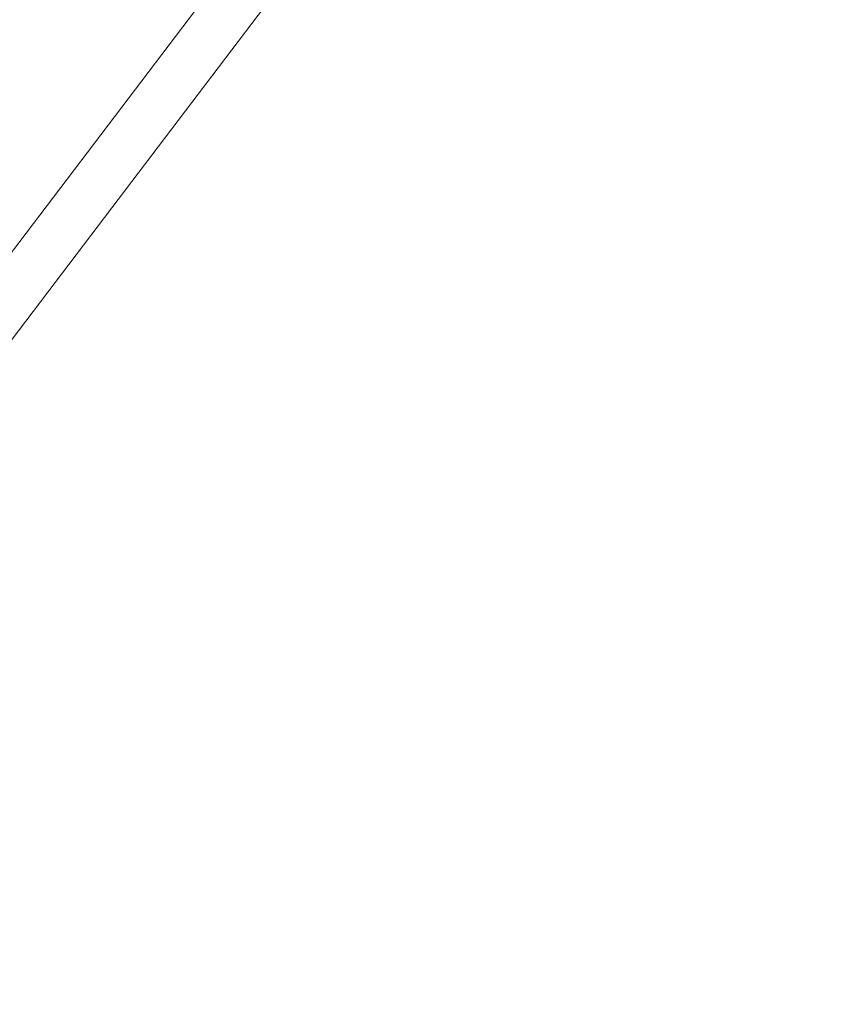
# Model space of a CAD drawing. Header units: metres. Extents: x 187916 to 189411, y 333285 to 334910.
# Tile 39 of 256: x 188123 to 188144, y 334518 to 334543. Entities that reach past the tile are written whole.
import ezdxf

# ---------------------------------------------------------------- set-up
doc = ezdxf.new("R2010")
doc.units = ezdxf.units.M
for name, color, linetype, lineweight in [('B-WE-IE-TERREINAFSCHEIDING_KUNSTMATIG_MUUR-G', 253, 'IE-TERREINAFSCHEIDING_KUNSTMATIG-SO', 15), ('B-WE-OG-BEBOUWING-GV', 253, 'Continuous', 15), ('B-WE-OG-TERREIN_ERF-GV', 253, 'Continuous', 15)]:
    doc.layers.add(name, color=color, linetype=linetype, lineweight=lineweight)
doc.linetypes.add('IE-TERREINAFSCHEIDING_KUNSTMATIG-SO', pattern='A,4,[82,NLCS.SHX,S=0.75,R=90,X=0,Y=0],4,-2', length=10)

# ---------------------------------------------------------------- blocks, each defined once
blk = doc.blocks.new('DTM')
at = {"layer": 'B-WE-IE-TERREINAFSCHEIDING_KUNSTMATIG_MUUR-G', "ltscale": 0.2, "flags": 128}
blk.add_lwpolyline([(188134.551, 334553.066), (188133.661, 334551.893), (188134.059, 334551.591), (188111.911, 334522.427)], dxfattribs=at)
at = {"layer": 'B-WE-OG-BEBOUWING-GV', "ltscale": 0.2, "flags": 128}
blk.add_lwpolyline([(188191.952, 334509.835), (188149.44, 334542.359), (188148.876, 334542.791), (188143.831, 334546.651), (188136.317, 334552.4), (188136.005, 334551.989), (188125.09, 334537.612), (188110.638, 334518.574), (188096.186, 334499.537), (188152.199, 334457.069), (188152.553, 334457.537), (188152.949, 334458.061), (188155.61, 334461.578), (188160.45, 334467.977), (188161.361, 334469.181), (188166.592, 334476.096), (188167.359, 334477.11), (188169.469, 334479.87), (188170.129, 334480.733), (188181.138, 334495.134)], dxfattribs=at)
at = {"layer": 'B-WE-OG-TERREIN_ERF-GV', "ltscale": 0.2, "flags": 128}
blk.add_lwpolyline([(188181.138, 334495.134), (188170.129, 334480.733), (188169.469, 334479.87), (188167.359, 334477.11), (188166.592, 334476.096), (188161.361, 334469.181), (188160.45, 334467.977), (188155.61, 334461.578), (188152.949, 334458.061), (188152.553, 334457.537), (188152.199, 334457.069), (188096.186, 334499.537), (188110.638, 334518.574), (188125.09, 334537.612), (188136.005, 334551.989), (188136.317, 334552.4), (188143.831, 334546.651), (188148.876, 334542.791), (188149.44, 334542.359), (188191.952, 334509.835)], dxfattribs=at)

msp = doc.modelspace()

# ---------------------------------------------------------------- block references
msp.add_blockref('DTM', (0, 0))

doc.saveas('drawing.dxf')
